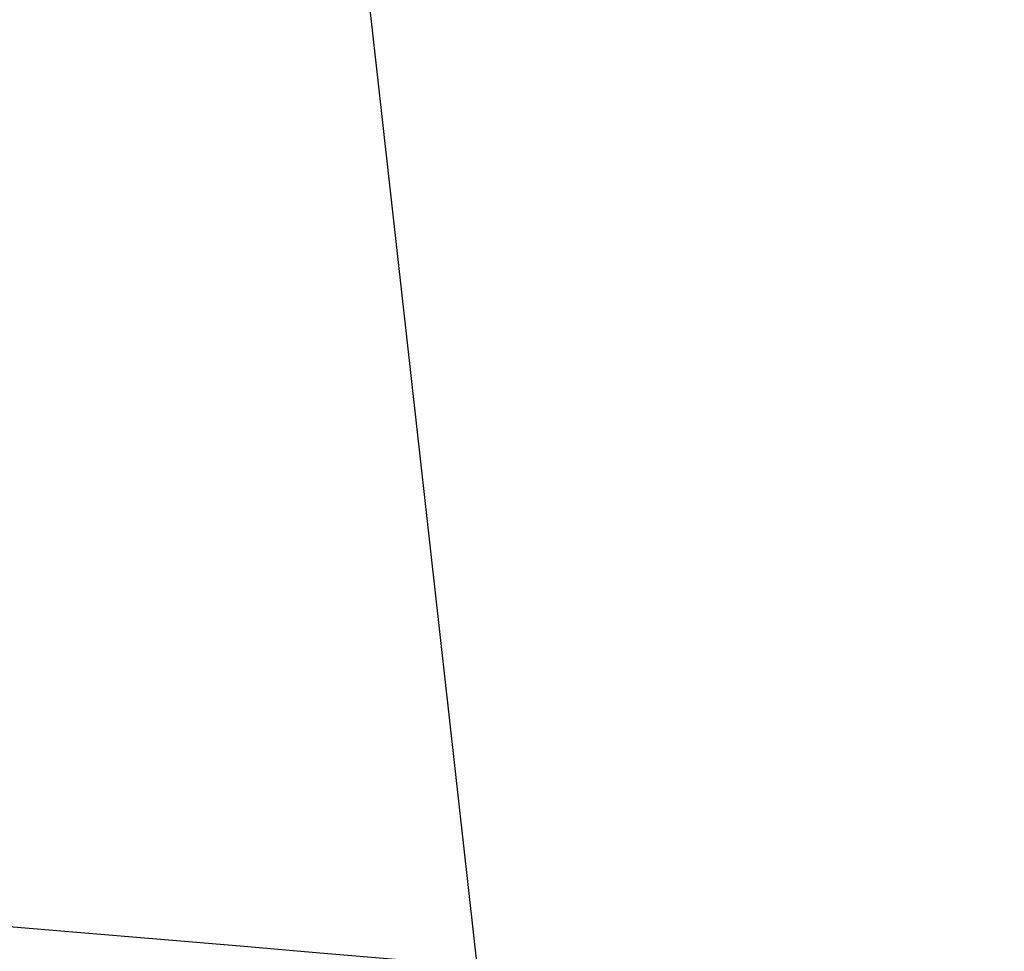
# Model space of a CAD drawing. Header units: millimetres. Extents: x -250 to 340, y -513 to 133.
# Tile 180 of 256: x -116.53 to -115.838, y 16.621 to 17.275. Entities that reach past the tile are written whole.
import ezdxf

# ---------------------------------------------------------------- set-up
doc = ezdxf.new("R2010")
doc.units = ezdxf.units.MM
doc.header["$MEASUREMENT"] = 0
doc.layers.add('Predefinito', color=7, linetype='Continuous', true_color=0x000000)

# ---------------------------------------------------------------- blocks, each defined once
blk = doc.blocks.new('ELLP050450Q0')
at = {"layer": 'Predefinito'}
blk.add_line((-116.50528, 11.75431, 212.97163), (-115.18683, 0, 214), dxfattribs=at)
blk.add_open_spline([(-123.6507, 9.73959, -56.07372), (-118.87483, 9.33578, -54.43375), (-114.09934, 8.93189, -52.79268), (-109.32434, 8.52792, -51.15017), (-96.69355, 7.45933, -46.80543), (-84.0656, 6.39013, -42.45249), (-71.44821, 5.31949, -38.06894), (-65.13952, 4.78417, -35.87716), (-58.83349, 4.24847, -33.67768), (-52.53372, 3.71226, -31.45996), (-49.38384, 3.44415, -30.3511), (-46.23556, 3.17591, -29.23758), (-43.08996, 2.90758, -28.1162), (-40.85176, 2.71665, -27.31831), (-38.61488, 2.52565, -26.51655), (-36.38015, 2.33468, -25.70851)], degree=3, knots=[72.563192, 72.563192, 72.563192, 72.563192, 89.476157, 89.476157, 89.476157, 134.214235, 134.214235, 134.214235, 156.583274, 156.583274, 156.583274, 167.767794, 167.767794, 167.767794, 175.725962, 175.725962, 175.725962, 175.725962], dxfattribs=at)
blk = doc.blocks.new('MSQ 50')
at = {"layer": 'Predefinito'}
blk.add_blockref('ELLP050450Q0', (0, 7.5, 200), dxfattribs=at)

msp = doc.modelspace()

# ---------------------------------------------------------------- block references
at = {"layer": 'Predefinito'}
msp.add_blockref('MSQ 50', (0, 0), dxfattribs=at)

doc.saveas('drawing.dxf')
